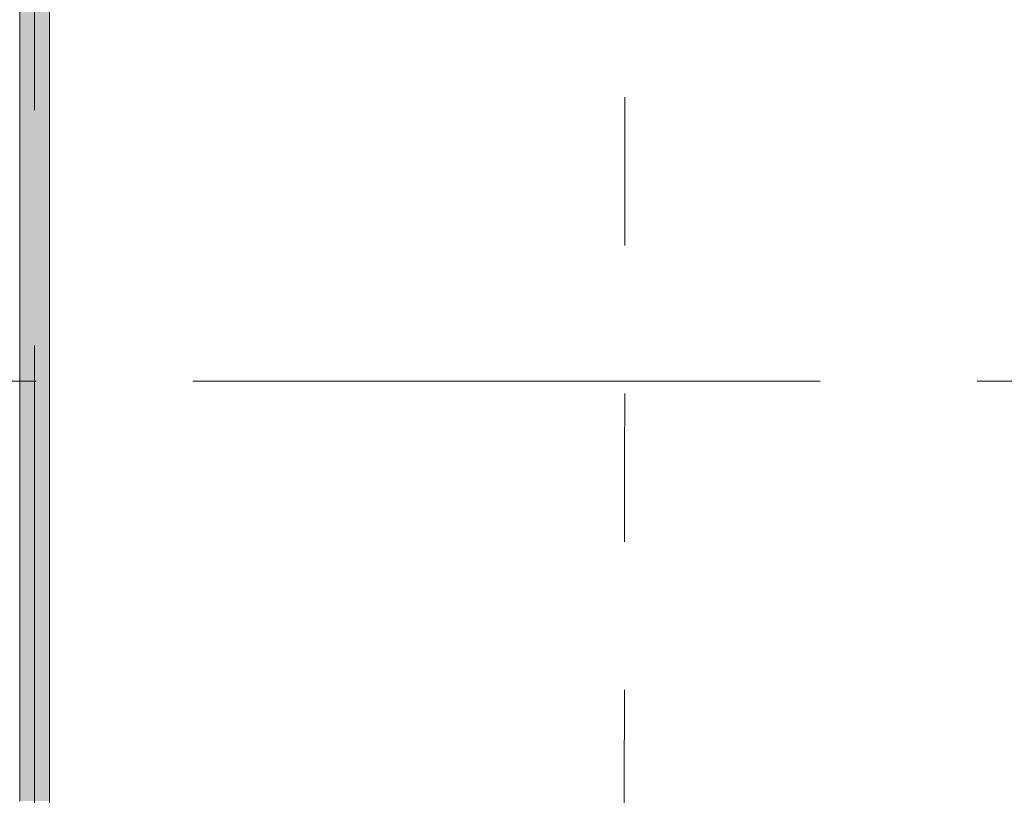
# Model space of a CAD drawing. Header units: centimetres. Extents: x -2424 to 1783, y 5 to 2907.
# Tile 38 of 99: x 291 to 491, y 805 to 962. Entities that reach past the tile are written whole.
import ezdxf

# ---------------------------------------------------------------- set-up
doc = ezdxf.new("R2010")
doc.units = ezdxf.units.CM
for name, pattern in [('Dash', [60, 30, -30]), ('Długa kreska', [142.875, 95.25, -47.625]), ('Oś', [222.25, 127, -31.75, 31.75, -31.75])]:
    doc.linetypes.add(name, pattern=pattern)
for name, color, linetype, lineweight in [('A-DETL', 90, 'Continuous', 9), ('A-WALL', 113, 'Continuous', 13), ('S-GRID', 1, 'Continuous', 13)]:
    doc.layers.add(name, color=color, linetype=linetype, lineweight=lineweight)
doc.layers.add('A-WALL-PATT', color=111, linetype='Continuous', lineweight=13, plot=False)

msp = doc.modelspace()

# ---------------------------------------------------------------- linework, layer by layer
at = {"layer": 'A-DETL', "color": 251, "linetype": 'Długa kreska', "lineweight": 9}
msp.add_line((294.38, 800.33), (294.38, 1005.83), dxfattribs=at)
at = {"layer": 'A-DETL', "color": 251, "linetype": 'Dash', "lineweight": 9}
msp.add_open_spline([(413.88, 1005.83), (413.88, 481.99), (413.88, 459.33), (364.5, 459.33), (291.38, 459.33)], degree=3, knots=[0, 0, 0, 0, 6.516551, 8.104138, 8.104138, 8.104138, 8.104138], dxfattribs=at)
at = {"layer": 'A-WALL', "color": 251, "lineweight": 9}
for p, q in [((291.38, 1117.33), (291.38, 803.33)), ((297.38, 785.83), (297.38, 1003.78))]:
    msp.add_line(p, q, dxfattribs=at)
at = {"layer": 'A-WALL-PATT', "color": 251, "linetype": 'Continuous', "lineweight": 9, "extrusion": (0, 0, -1)}
for points in [[(-291.38, 803.33), (-297.38, 1123.33), (-291.38, 1123.33)], [(-297.38, 1123.33), (-291.38, 803.33), (-297.38, 803.33)]]:
    msp.add_solid(points, dxfattribs=at)
at = {"layer": 'S-GRID', "color": 251, "linetype": 'Oś', "lineweight": 9}
msp.add_line((1342.46, 888.33), (-1368.76, 888.33), dxfattribs=at)

doc.saveas('drawing.dxf')
